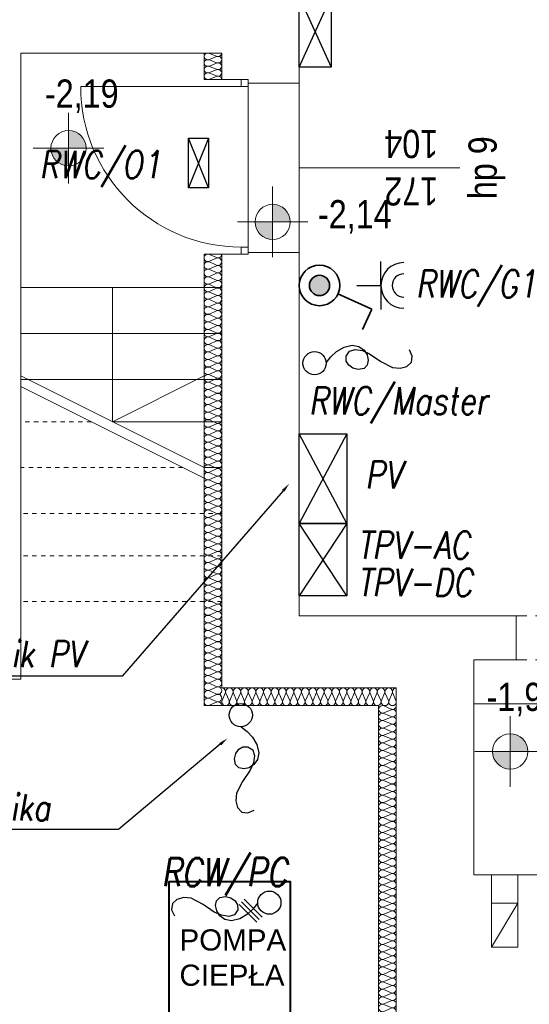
# Model space of a CAD drawing. Extents: x -631805 to -376315, y -40155 to 84873.
# Tile 193 of 256: x -523166 to -520276, y 28591 to 34174. Entities that reach past the tile are written whole.
import ezdxf
from ezdxf import colors
from ezdxf.entities.mleader import LeaderData, LeaderLine
from ezdxf.math import Vec2, Vec3

# ---------------------------------------------------------------- set-up
doc = ezdxf.new("R2010")
doc.units = 0
doc.header["$MEASUREMENT"] = 0
doc.linetypes.add('Hidden Line', pattern=[50, 25, -25])
doc.linetypes.add('Krawędzie ukryte', pattern=[150, 100, -50])
doc.layers.get('0').update_dxf_attribs({"color": 252})
for name, color, linetype in [('!OSWIETLENIE-LL', 1, 'Continuous'), ('#opisy', 7, 'Continuous'), ('#PODKŁAD', 252, 'Continuous'), ('#URZĄDZENIA', 7, 'Continuous'), ('Inwent Izolacje', 252, 'Continuous'), ('INWENT RZĘDNE', 252, 'Continuous')]:
    doc.layers.add(name, color=color, linetype=linetype)
for name, color, linetype, lineweight in [('$ IE GNIAZDA', 1, 'Continuous', 30), ('$ IE OŚWIETLENIE', 1, 'Continuous', 35), ('$ IE TABLICE ELEKTRYCZNE', 1, 'Continuous', 30), ('$ IE WYPUSTY', 1, 'Continuous', 30), ('$ IE_GNIAZDA', 1, 'Continuous', 30), ('$ IE_OPISY', 7, 'Continuous', 25), ('$ IE_WYPUSTY', 1, 'Continuous', 30), ('Inwent Izolacje_Nr_Pióra__2', 252, 'Continuous', 13), ('INWENT RZĘDNE_Nr_Pióra__21', 252, 'Continuous', 9), ('INWENT. DRZWI_Nr_Pióra__5', 252, 'Continuous', 13), ('INWENT. OKNA_Nr_Pióra__21', 252, 'Continuous', 9), ('INWENT. OKNA_Nr_Pióra__5', 252, 'Continuous', 13), ('INWENT.ŚCIANY_Nr_Pióra__1', 252, 'Continuous', 25), ('INWENT.ŚCIANY_Nr_Pióra__21', 252, 'Continuous', 9), ('INWENT.ŚCIANY_Nr_Pióra__3', 252, 'Continuous', 13), ('Istniejące kominy_Nr_Pióra__21', 252, 'Continuous', 9), ('Istniejące schody_Nr_Pióra__21', 252, 'Continuous', 9), ('Istniejące stropy_Nr_Pióra__5', 252, 'Continuous', 13)]:
    doc.layers.add(name, color=color, linetype=linetype, lineweight=lineweight)
doc.styles.add('GENERATED_STYLE_1', font='ARIALN.TTF')
doc.styles.add('GENERATED_STYLE_5', font='ARIALN.TTF')
doc.styles.add('ROMANS', font='romans.shx', dxfattribs={"width": 0.85})
doc.styles.get("Standard").update_dxf_attribs({"font": 'arial.ttf', "bigfont": 'BIGFONT.SHX'})

# ---------------------------------------------------------------- blocks, each defined once
blk = doc.blocks.new('Izolacja cieplna 14_222', base_point=(-521030.2, 30284.5))
at = {"layer": 'Inwent Izolacje_Nr_Pióra__2', "linetype": 'Continuous'}
for p, q in [((-521100.4, 30282.8), (-521060, 30265.2)), ((-521060, 30261.6), (-521100.4, 30244)), ((-521100.4, 30240.4), (-521060, 30222.8)), ((-521060, 30219.3), (-521100.4, 30201.7)), ((-521100.4, 30198.1), (-521060, 30180.5)), ((-521060, 30176.9), (-521100.4, 30159.3)), ((-521100.4, 30155.8), (-521060, 30138.2)), ((-521060, 30134.6), (-521100.4, 30117)), ((-521100.4, 30113.5), (-521060, 30095.9)), ((-521060, 30092.3), (-521100.4, 30074.7)), ((-521100.4, 30071.1), (-521060, 30053.5)), ((-521060, 30050), (-521100.4, 30032.4)), ((-521100.4, 30028.8), (-521060, 30011.2)), ((-521060, 30007.6), (-521100.4, 29990)), ((-521100.4, 29986.5), (-521060, 29968.9)), ((-521060, 29965.3), (-521100.4, 29947.7)), ((-521100.4, 29944.2), (-521060, 29926.5)), ((-521060, 29923), (-521100.4, 29905.4)), ((-521100.4, 29901.8), (-521060, 29884.2)), ((-521060, 29880.7), (-521100.4, 29863.1)), ((-521100.4, 29859.5), (-521060, 29841.9)), ((-521060, 29838.3), (-521100.4, 29820.7)), ((-521100.4, 29817.2), (-521060, 29799.6)), ((-521060, 29796), (-521100.4, 29778.4)), ((-521100.4, 29774.9), (-521060, 29757.2)), ((-521060, 29753.7), (-521100.4, 29736.1)), ((-521100.4, 29732.5), (-521060, 29714.9)), ((-521060, 29711.4), (-521100.4, 29693.8)), ((-521100.4, 29690.2), (-521060, 29672.6)), ((-521060, 29669), (-521100.4, 29651.4)), ((-521100.4, 29647.9), (-521060, 29630.3)), ((-521060, 29626.7), (-521100.4, 29609.1)), ((-521100.4, 29605.6), (-521060, 29587.9)), ((-521060, 29584.4), (-521100.4, 29566.8)), ((-521100.4, 29563.2), (-521060, 29545.6)), ((-521060, 29542.1), (-521100.4, 29524.5)), ((-521100.4, 29520.9), (-521060, 29503.3)), ((-521060, 29499.7), (-521100.4, 29482.1)), ((-521100.4, 29478.6), (-521060, 29461)), ((-521060, 29457.4), (-521100.4, 29439.8)), ((-521100.4, 29436.2), (-521060, 29418.6)), ((-521060, 29415.1), (-521100.4, 29397.5)), ((-521100.4, 29393.9), (-521060, 29376.3)), ((-521060, 29372.8), (-521100.4, 29355.2)), ((-521100.4, 29351.6), (-521060, 29334)), ((-521060, 29330.4), (-521100.4, 29312.8)), ((-521100.4, 29309.3), (-521060, 29291.7)), ((-521060, 29288.1), (-521100.4, 29270.5)), ((-521100.4, 29266.9), (-521060, 29249.3)), ((-521060, 29245.8), (-521100.4, 29228.2)), ((-521100.4, 29224.6), (-521060, 29207)), ((-521060, 29203.5), (-521100.4, 29185.9)), ((-521100.4, 29182.3), (-521060, 29164.7)), ((-521060, 29161.1), (-521100.4, 29143.5)), ((-521100.4, 29140), (-521060, 29122.4)), ((-521060, 29118.8), (-521100.4, 29101.2)), ((-521100.4, 29097.6), (-521060, 29080)), ((-521060, 29076.5), (-521100.4, 29058.9)), ((-521100.4, 29055.3), (-521060, 29037.7)), ((-521060, 29034.2), (-521100.4, 29016.5)), ((-521100.4, 29013), (-521060, 28995.4)), ((-521060, 28991.8), (-521100.4, 28974.2)), ((-521100.4, 28970.7), (-521060, 28953.1)), ((-521060, 28949.5), (-521100.4, 28931.9)), ((-521100.4, 28928.3), (-521060, 28910.7)), ((-521060, 28907.2), (-521100.4, 28889.6)), ((-521100.4, 28886), (-521060, 28868.4)), ((-521060, 28864.9), (-521100.4, 28847.2)), ((-521100.4, 28843.7), (-521060, 28826.1)), ((-521060, 28822.5), (-521100.4, 28804.9)), ((-521100.4, 28801.4), (-521060, 28783.8)), ((-521060, 28780.2), (-521100.4, 28762.6)), ((-521100.4, 28759), (-521060, 28741.4)), ((-521060, 28737.9), (-521100.4, 28720.3)), ((-521100.4, 28716.7), (-521060, 28699.1)), ((-521060, 28695.6), (-521100.4, 28677.9)), ((-521100.4, 28674.4), (-521060, 28656.8)), ((-521060, 28653.2), (-521100.4, 28635.6)), ((-521100.4, 28632.1), (-521060, 28614.5)), ((-521060, 28610.9), (-521100.4, 28593.3)), ((-521100.4, 28589.7), (-521060, 28572.1)), ((-521060, 28568.6), (-521100.4, 28551)), ((-521100.4, 28547.4), (-521060, 28529.8)), ((-521060, 28526.2), (-521100.4, 28508.6)), ((-521100.4, 28505.1), (-521060, 28487.5)), ((-521060, 28483.9), (-521100.4, 28466.3))]:
    blk.add_line(p, q, dxfattribs=at)
for centre, start_param, end_param in [((-521108.9, 30263.4), 1.158003, 5.125183), ((-521051.5, 30284.5), 4.299596, 6.283185), ((-521051.5, 30242.2), 4.299595, 8.266774), ((-521108.9, 30221.1), 1.158003, 5.125183), ((-521051.5, 30199.9), 4.299595, 8.266774), ((-521108.9, 30178.7), 1.158003, 5.125183), ((-521108.9, 30136.4), 1.158003, 5.125183), ((-521051.5, 30157.6), 4.299595, 8.266774), ((-521108.9, 30094.1), 1.158003, 5.125183), ((-521051.5, 30115.2), 4.299595, 8.266774), ((-521051.5, 30072.9), 4.299595, 8.266774), ((-521108.9, 30051.7), 1.158003, 5.125183), ((-521051.5, 30030.6), 4.299595, 8.266774), ((-521108.9, 30009.4), 1.158003, 5.125183), ((-521108.9, 29967.1), 1.158003, 5.125183), ((-521051.5, 29988.3), 4.299595, 8.266774), ((-521108.9, 29924.8), 1.158003, 5.125183), ((-521051.5, 29945.9), 4.299595, 8.266774), ((-521051.5, 29903.6), 4.299595, 8.266774), ((-521108.9, 29882.4), 1.158003, 5.125183), ((-521051.5, 29861.3), 4.299595, 8.266774), ((-521108.9, 29840.1), 1.158003, 5.125183), ((-521108.9, 29797.8), 1.158003, 5.125183), ((-521051.5, 29819), 4.299595, 8.266774), ((-521108.9, 29755.5), 1.158003, 5.125183), ((-521051.5, 29776.6), 4.299595, 8.266774), ((-521051.5, 29734.3), 4.299595, 8.266774), ((-521108.9, 29713.1), 1.158003, 5.125183), ((-521051.5, 29692), 4.299595, 8.266774), ((-521108.9, 29670.8), 1.158003, 5.125183), ((-521108.9, 29628.5), 1.158003, 5.125183), ((-521051.5, 29649.7), 4.299595, 8.266774), ((-521108.9, 29586.2), 1.158003, 5.125183), ((-521051.5, 29607.3), 4.299595, 8.266774), ((-521108.9, 29543.8), 1.158003, 5.125183), ((-521051.5, 29565), 4.299595, 8.266774), ((-521051.5, 29522.7), 4.299595, 8.266774), ((-521108.9, 29501.5), 1.158003, 5.125183), ((-521108.9, 29459.2), 1.158003, 5.125183), ((-521051.5, 29480.4), 4.299595, 8.266774), ((-521108.9, 29416.9), 1.158003, 5.125183), ((-521051.5, 29438), 4.299595, 8.266774), ((-521108.9, 29374.5), 1.158003, 5.125183), ((-521051.5, 29395.7), 4.299595, 8.266774), ((-521051.5, 29353.4), 4.299595, 8.266774), ((-521108.9, 29332.2), 1.158003, 5.125183), ((-521108.9, 29289.9), 1.158003, 5.125183), ((-521051.5, 29311.1), 4.299595, 8.266774), ((-521108.9, 29247.6), 1.158003, 5.125183), ((-521051.5, 29268.7), 4.299595, 8.266774), ((-521108.9, 29205.2), 1.158003, 5.125183), ((-521051.5, 29226.4), 4.299595, 8.266774), ((-521051.5, 29184.1), 4.299595, 8.266774), ((-521108.9, 29162.9), 1.158003, 5.125183), ((-521108.9, 29120.6), 1.158003, 5.125183), ((-521051.5, 29141.7), 4.299595, 8.266774), ((-521108.9, 29078.3), 1.158003, 5.125183), ((-521051.5, 29099.4), 4.299595, 8.266774), ((-521108.9, 29035.9), 1.158003, 5.125183), ((-521051.5, 29057.1), 4.299595, 8.266774), ((-521051.5, 29014.8), 4.299595, 8.266774), ((-521108.9, 28993.6), 1.158003, 5.125183), ((-521108.9, 28951.3), 1.158003, 5.125183), ((-521051.5, 28972.4), 4.299595, 8.266774), ((-521108.9, 28909), 1.158003, 5.125183), ((-521051.5, 28930.1), 4.299595, 8.266774), ((-521108.9, 28866.6), 1.158003, 5.125183), ((-521051.5, 28887.8), 4.299595, 8.266774), ((-521051.5, 28845.5), 4.299595, 8.266774), ((-521108.9, 28824.3), 1.158003, 5.125183), ((-521051.5, 28803.1), 4.299595, 8.266774), ((-521108.9, 28782), 1.158003, 5.125183), ((-521108.9, 28739.7), 1.158003, 5.125183), ((-521051.5, 28760.8), 4.299595, 8.266774), ((-521108.9, 28697.3), 1.158003, 5.125183), ((-521051.5, 28718.5), 4.299595, 8.266774), ((-521051.5, 28676.2), 4.299595, 8.266774), ((-521108.9, 28655), 1.158003, 5.125183), ((-521051.5, 28633.8), 4.299595, 8.266774), ((-521108.9, 28612.7), 1.158003, 5.125183), ((-521108.9, 28570.4), 1.158003, 5.125183), ((-521051.5, 28591.5), 4.299595, 8.266774), ((-521108.9, 28528), 1.158003, 5.125183), ((-521051.5, 28549.2), 4.299595, 8.266774), ((-521051.5, 28506.9), 4.299595, 8.266774), ((-521108.9, 28485.7), 1.158003, 5.125183), ((-521051.5, 28464.5), 0, 1.983589)]:
    blk.add_ellipse(centre, major_axis=(21.3, 0), ratio=0.995062, start_param=start_param, end_param=end_param, dxfattribs=at)
blk = doc.blocks.new('Izolacja cieplna 14_225', base_point=(-522020.2, 30384.5))
at = {"layer": 'Inwent Izolacje_Nr_Pióra__2', "linetype": 'Continuous'}
for p, q in [((-522018.4, 30314.3), (-522000.5, 30354.7)), ((-521996.9, 30354.7), (-521979, 30314.3)), ((-521975.3, 30314.3), (-521957.4, 30354.7)), ((-521953.8, 30354.7), (-521935.9, 30314.3)), ((-521932.3, 30314.3), (-521914.4, 30354.7)), ((-521910.8, 30354.7), (-521892.9, 30314.3)), ((-521889.2, 30314.3), (-521871.3, 30354.7)), ((-521867.7, 30354.7), (-521849.8, 30314.3)), ((-521846.2, 30314.3), (-521828.3, 30354.7)), ((-521824.7, 30354.7), (-521806.8, 30314.3)), ((-521803.2, 30314.3), (-521785.3, 30354.7)), ((-521781.6, 30354.7), (-521763.7, 30314.3)), ((-521760.1, 30314.3), (-521742.2, 30354.7)), ((-521738.6, 30354.7), (-521720.7, 30314.3)), ((-521717.1, 30314.3), (-521699.2, 30354.7)), ((-521695.6, 30354.7), (-521677.6, 30314.3)), ((-521674, 30314.3), (-521656.1, 30354.7)), ((-521652.5, 30354.7), (-521634.6, 30314.3)), ((-521631, 30314.3), (-521613.1, 30354.7)), ((-521609.5, 30354.7), (-521591.6, 30314.3)), ((-521587.9, 30314.3), (-521570, 30354.7)), ((-521566.4, 30354.7), (-521548.5, 30314.3)), ((-521544.9, 30314.3), (-521527, 30354.7)), ((-521523.4, 30354.7), (-521505.5, 30314.3)), ((-521501.9, 30314.3), (-521484, 30354.7)), ((-521480.3, 30354.7), (-521462.4, 30314.3)), ((-521458.8, 30314.3), (-521440.9, 30354.7)), ((-521437.3, 30354.7), (-521419.4, 30314.3)), ((-521415.8, 30314.3), (-521397.9, 30354.7)), ((-521394.2, 30354.7), (-521376.3, 30314.3)), ((-521372.7, 30314.3), (-521354.8, 30354.7)), ((-521351.2, 30354.7), (-521333.3, 30314.3)), ((-521329.7, 30314.3), (-521311.8, 30354.7)), ((-521308.2, 30354.7), (-521290.3, 30314.3)), ((-521286.6, 30314.3), (-521268.7, 30354.7)), ((-521265.1, 30354.7), (-521247.2, 30314.3)), ((-521243.6, 30314.3), (-521225.7, 30354.7)), ((-521222.1, 30354.7), (-521204.2, 30314.3)), ((-521200.6, 30314.3), (-521182.6, 30354.7)), ((-521179, 30354.7), (-521161.1, 30314.3)), ((-521157.5, 30314.3), (-521139.6, 30354.7)), ((-521136, 30354.7), (-521118.1, 30314.3)), ((-521114.5, 30314.3), (-521096.6, 30354.7)), ((-521092.9, 30354.7), (-521075, 30314.3)), ((-521071.4, 30314.3), (-521053.5, 30354.7)), ((-521049.9, 30354.7), (-521032, 30314.3))]:
    blk.add_line(p, q, dxfattribs=at)
for centre, start_param, end_param in [((-522020.2, 30363.3), 5.870392, 7.853982), ((-521977.1, 30363.3), 5.870392, 9.837571), ((-521934.1, 30363.3), 5.870392, 9.837571), ((-521891.1, 30363.3), 5.870392, 9.837571), ((-521848, 30363.3), 5.870392, 9.837571), ((-521805, 30363.3), 5.870392, 9.837571), ((-521761.9, 30363.3), 5.870392, 9.837571), ((-521718.9, 30363.3), 5.870392, 9.837571), ((-521675.8, 30363.3), 5.870392, 9.837571), ((-521632.8, 30363.3), 5.870392, 9.837571), ((-521589.8, 30363.3), 5.870392, 9.837571), ((-521546.7, 30363.3), 5.870392, 9.837571), ((-521503.7, 30363.3), 5.870392, 9.837571), ((-521460.6, 30363.3), 5.870392, 9.837571), ((-521417.6, 30363.3), 5.870392, 9.837571), ((-521374.5, 30363.3), 5.870392, 9.837571), ((-521331.5, 30363.3), 5.870392, 9.837571), ((-521288.4, 30363.3), 5.870392, 9.837571), ((-521245.4, 30363.3), 5.870392, 9.837571), ((-521202.4, 30363.3), 5.870392, 9.837571), ((-521159.3, 30363.3), 5.870392, 9.837571), ((-521116.3, 30363.3), 5.870392, 9.837571), ((-521073.2, 30363.3), 5.870392, 9.837571), ((-521030.2, 30363.3), 1.570796, 3.554385), ((-521998.7, 30305.8), 2.728799, 6.695979), ((-521955.6, 30305.8), 2.728799, 6.695979), ((-521912.6, 30305.8), 2.728799, 6.695979), ((-521869.5, 30305.8), 2.728799, 6.695979), ((-521826.5, 30305.8), 2.728799, 6.695979), ((-521783.4, 30305.8), 2.728799, 6.695979), ((-521740.4, 30305.8), 2.728799, 6.695979), ((-521697.4, 30305.8), 2.728799, 6.695979), ((-521654.3, 30305.8), 2.728799, 6.695979), ((-521611.3, 30305.8), 2.728799, 6.695979), ((-521568.2, 30305.8), 2.728799, 6.695979), ((-521525.2, 30305.8), 2.728799, 6.695979), ((-521482.1, 30305.8), 2.728799, 6.695979), ((-521439.1, 30305.8), 2.728799, 6.695979), ((-521396.1, 30305.8), 2.728799, 6.695979), ((-521353, 30305.8), 2.728799, 6.695979), ((-521310, 30305.8), 2.728799, 6.695979), ((-521266.9, 30305.8), 2.728799, 6.695979), ((-521223.9, 30305.8), 2.728799, 6.695979), ((-521180.8, 30305.8), 2.728799, 6.695979), ((-521137.8, 30305.8), 2.728799, 6.695979), ((-521094.8, 30305.8), 2.728799, 6.695979), ((-521051.7, 30305.8), 2.728799, 6.695979)]:
    blk.add_ellipse(centre, major_axis=(21.5, 0), ratio=0.988201, start_param=start_param, end_param=end_param, dxfattribs=at)
blk = doc.blocks.new('Izolacja cieplna 14_226', base_point=(-522020.2, 32844.5))
at = {"layer": 'Inwent Izolacje_Nr_Pióra__2', "linetype": 'Continuous'}
for p, q in [((-522090.4, 32842.7), (-522050, 32825)), ((-522050, 32821.4), (-522090.4, 32803.7)), ((-522090.4, 32800.1), (-522050, 32782.3)), ((-522050, 32778.7), (-522090.4, 32761)), ((-522090.4, 32757.4), (-522050, 32739.7)), ((-522050, 32736.1), (-522090.4, 32718.3)), ((-522090.4, 32714.7), (-522050, 32697)), ((-522050, 32693.4), (-522090.4, 32675.7)), ((-522090.4, 32672.1), (-522050, 32654.3)), ((-522050, 32650.7), (-522090.4, 32633)), ((-522090.4, 32629.4), (-522050, 32611.7)), ((-522050, 32608.1), (-522090.4, 32590.3)), ((-522090.4, 32586.7), (-522050, 32569)), ((-522050, 32565.4), (-522090.4, 32547.7)), ((-522090.4, 32544.1), (-522050, 32526.3)), ((-522050, 32522.7), (-522090.4, 32505)), ((-522090.4, 32501.4), (-522050, 32483.7)), ((-522050, 32480.1), (-522090.4, 32462.3)), ((-522090.4, 32458.7), (-522050, 32441)), ((-522050, 32437.4), (-522090.4, 32419.7)), ((-522090.4, 32416.1), (-522050, 32398.3)), ((-522050, 32394.7), (-522090.4, 32377)), ((-522090.4, 32373.4), (-522050, 32355.7)), ((-522050, 32352.1), (-522090.4, 32334.3)), ((-522090.4, 32330.7), (-522050, 32313)), ((-522050, 32309.4), (-522090.4, 32291.7)), ((-522090.4, 32288.1), (-522050, 32270.3)), ((-522050, 32266.7), (-522090.4, 32249)), ((-522090.4, 32245.4), (-522050, 32227.7)), ((-522050, 32224.1), (-522090.4, 32206.3)), ((-522090.4, 32202.7), (-522050, 32185)), ((-522050, 32181.4), (-522090.4, 32163.7)), ((-522090.4, 32160.1), (-522050, 32142.3)), ((-522050, 32138.7), (-522090.4, 32121)), ((-522090.4, 32117.4), (-522050, 32099.7)), ((-522050, 32096.1), (-522090.4, 32078.3)), ((-522090.4, 32074.7), (-522050, 32057)), ((-522050, 32053.4), (-522090.4, 32035.7)), ((-522090.4, 32032.1), (-522050, 32014.3)), ((-522050, 32010.7), (-522090.4, 31993)), ((-522090.4, 31989.4), (-522050, 31971.7)), ((-522050, 31968.1), (-522090.4, 31950.3)), ((-522090.4, 31946.7), (-522050, 31929)), ((-522050, 31925.4), (-522090.4, 31907.7)), ((-522090.4, 31904.1), (-522050, 31886.3)), ((-522050, 31882.7), (-522090.4, 31865)), ((-522090.4, 31861.4), (-522050, 31843.7)), ((-522050, 31840.1), (-522090.4, 31822.3)), ((-522090.4, 31818.7), (-522050, 31801)), ((-522050, 31797.4), (-522090.4, 31779.7)), ((-522090.4, 31776.1), (-522050, 31758.3)), ((-522050, 31754.7), (-522090.4, 31737)), ((-522090.4, 31733.4), (-522050, 31715.7)), ((-522050, 31712.1), (-522090.4, 31694.3)), ((-522090.4, 31690.7), (-522050, 31673)), ((-522050, 31669.4), (-522090.4, 31651.7)), ((-522090.4, 31648.1), (-522050, 31630.3)), ((-522050, 31626.7), (-522090.4, 31609)), ((-522090.4, 31605.4), (-522050, 31587.7)), ((-522050, 31584.1), (-522090.4, 31566.3)), ((-522090.4, 31562.7), (-522050, 31545)), ((-522050, 31541.4), (-522090.4, 31523.7)), ((-522090.4, 31520.1), (-522050, 31502.3)), ((-522050, 31498.7), (-522090.4, 31481)), ((-522090.4, 31477.4), (-522050, 31459.7)), ((-522050, 31456.1), (-522090.4, 31438.3)), ((-522090.4, 31434.7), (-522050, 31417)), ((-522050, 31413.4), (-522090.4, 31395.7)), ((-522090.4, 31392.1), (-522050, 31374.3)), ((-522050, 31370.7), (-522090.4, 31353)), ((-522090.4, 31349.4), (-522050, 31331.7)), ((-522050, 31328.1), (-522090.4, 31310.3)), ((-522090.4, 31306.7), (-522050, 31289)), ((-522050, 31285.4), (-522090.4, 31267.7)), ((-522090.4, 31264.1), (-522050, 31246.3)), ((-522050, 31242.7), (-522090.4, 31225)), ((-522090.4, 31221.4), (-522050, 31203.7)), ((-522050, 31200.1), (-522090.4, 31182.3)), ((-522090.4, 31178.7), (-522050, 31161)), ((-522050, 31157.4), (-522090.4, 31139.7)), ((-522090.4, 31136.1), (-522050, 31118.3)), ((-522050, 31114.7), (-522090.4, 31097)), ((-522090.4, 31093.4), (-522050, 31075.7)), ((-522050, 31072.1), (-522090.4, 31054.3)), ((-522090.4, 31050.7), (-522050, 31033)), ((-522050, 31029.4), (-522090.4, 31011.7)), ((-522090.4, 31008.1), (-522050, 30990.3)), ((-522050, 30986.7), (-522090.4, 30969)), ((-522090.4, 30965.4), (-522050, 30947.7)), ((-522050, 30944.1), (-522090.4, 30926.3)), ((-522090.4, 30922.7), (-522050, 30905)), ((-522050, 30901.4), (-522090.4, 30883.7)), ((-522090.4, 30880.1), (-522050, 30862.3)), ((-522050, 30858.7), (-522090.4, 30841)), ((-522090.4, 30837.4), (-522050, 30819.7)), ((-522050, 30816.1), (-522090.4, 30798.3)), ((-522090.4, 30794.7), (-522050, 30777)), ((-522050, 30773.4), (-522090.4, 30755.7)), ((-522090.4, 30752.1), (-522050, 30734.3)), ((-522050, 30730.7), (-522090.4, 30713)), ((-522090.4, 30709.4), (-522050, 30691.7)), ((-522050, 30688.1), (-522090.4, 30670.3)), ((-522090.4, 30666.7), (-522050, 30649)), ((-522050, 30645.4), (-522090.4, 30627.7)), ((-522090.4, 30624.1), (-522050, 30606.3)), ((-522050, 30602.7), (-522090.4, 30585)), ((-522090.4, 30581.4), (-522050, 30563.7)), ((-522050, 30560.1), (-522090.4, 30542.3)), ((-522090.4, 30538.7), (-522050, 30521)), ((-522050, 30517.4), (-522090.4, 30499.7)), ((-522090.4, 30496.1), (-522050, 30478.3)), ((-522050, 30474.7), (-522090.4, 30457)), ((-522090.4, 30453.4), (-522050, 30435.7)), ((-522050, 30432.1), (-522090.4, 30414.3)), ((-522090.4, 30410.7), (-522050, 30393)), ((-522050, 30389.4), (-522090.4, 30371.7)), ((-522090.4, 30368.1), (-522050, 30350.3)), ((-522050, 30346.7), (-522090.4, 30329)), ((-522090.4, 30325.4), (-522050, 30307.7)), ((-522050, 30304.1), (-522090.4, 30286.3))]:
    blk.add_line(p, q, dxfattribs=at)
for centre, start_param, end_param in [((-522098.9, 32823.2), 2.728799, 6.695979), ((-522041.5, 32844.5), 5.870392, 7.853982), ((-522098.9, 32780.5), 2.728799, 6.695979), ((-522041.5, 32801.9), 5.870392, 9.837571), ((-522041.5, 32759.2), 5.870392, 9.837571), ((-522098.9, 32737.9), 2.728799, 6.695979), ((-522098.9, 32695.2), 2.728799, 6.695979), ((-522041.5, 32716.5), 5.870392, 9.837571), ((-522098.9, 32652.5), 2.728799, 6.695979), ((-522041.5, 32673.9), 5.870392, 9.837571), ((-522098.9, 32609.9), 2.728799, 6.695979), ((-522041.5, 32631.2), 5.870392, 9.837571), ((-522041.5, 32588.5), 5.870392, 9.837571), ((-522098.9, 32567.2), 2.728799, 6.695979), ((-522098.9, 32524.5), 2.728799, 6.695979), ((-522041.5, 32545.9), 5.870392, 9.837571), ((-522098.9, 32481.9), 2.728799, 6.695979), ((-522041.5, 32503.2), 5.870392, 9.837571), ((-522098.9, 32439.2), 2.728799, 6.695979), ((-522041.5, 32460.5), 5.870392, 9.837571), ((-522041.5, 32417.9), 5.870392, 9.837571), ((-522098.9, 32396.5), 2.728799, 6.695979), ((-522041.5, 32375.2), 5.870392, 9.837571), ((-522098.9, 32353.9), 2.728799, 6.695979), ((-522098.9, 32311.2), 2.728799, 6.695979), ((-522041.5, 32332.5), 5.870392, 9.837571), ((-522098.9, 32268.5), 2.728799, 6.695979), ((-522041.5, 32289.9), 5.870392, 9.837571), ((-522041.5, 32247.2), 5.870392, 9.837571), ((-522098.9, 32225.9), 2.728799, 6.695979), ((-522041.5, 32204.5), 5.870392, 9.837571), ((-522098.9, 32183.2), 2.728799, 6.695979), ((-522098.9, 32140.5), 2.728799, 6.695979), ((-522041.5, 32161.9), 5.870392, 9.837571), ((-522098.9, 32097.9), 2.728799, 6.695979), ((-522041.5, 32119.2), 5.870392, 9.837571), ((-522098.9, 32055.2), 2.728799, 6.695979), ((-522041.5, 32076.5), 5.870392, 9.837571), ((-522041.5, 32033.9), 5.870392, 9.837571), ((-522098.9, 32012.5), 2.728799, 6.695979), ((-522098.9, 31969.9), 2.728799, 6.695979), ((-522041.5, 31991.2), 5.870392, 9.837571), ((-522098.9, 31927.2), 2.728799, 6.695979), ((-522041.5, 31948.5), 5.870392, 9.837571), ((-522098.9, 31884.5), 2.728799, 6.695979), ((-522041.5, 31905.9), 5.870392, 9.837571), ((-522041.5, 31863.2), 5.870392, 9.837571), ((-522098.9, 31841.9), 2.728799, 6.695979), ((-522098.9, 31799.2), 2.728799, 6.695979), ((-522041.5, 31820.5), 5.870392, 9.837571), ((-522098.9, 31756.5), 2.728799, 6.695979), ((-522041.5, 31777.9), 5.870392, 9.837571), ((-522098.9, 31713.9), 2.728799, 6.695979), ((-522041.5, 31735.2), 5.870392, 9.837571), ((-522041.5, 31692.5), 5.870392, 9.837571), ((-522098.9, 31671.2), 2.728799, 6.695979), ((-522041.5, 31649.9), 5.870392, 9.837571), ((-522098.9, 31628.5), 2.728799, 6.695979), ((-522098.9, 31585.9), 2.728799, 6.695979), ((-522041.5, 31607.2), 5.870392, 9.837571), ((-522098.9, 31543.2), 2.728799, 6.695979), ((-522041.5, 31564.5), 5.870392, 9.837571), ((-522041.5, 31521.9), 5.870392, 9.837571), ((-522098.9, 31500.5), 2.728799, 6.695979), ((-522041.5, 31479.2), 5.870392, 9.837571), ((-522098.9, 31457.9), 2.728799, 6.695979), ((-522098.9, 31415.2), 2.728799, 6.695979), ((-522041.5, 31436.5), 5.870392, 9.837571), ((-522098.9, 31372.5), 2.728799, 6.695979), ((-522041.5, 31393.9), 5.870392, 9.837571), ((-522098.9, 31329.9), 2.728799, 6.695979), ((-522041.5, 31351.2), 5.870392, 9.837571), ((-522041.5, 31308.5), 5.870392, 9.837571), ((-522098.9, 31287.2), 2.728799, 6.695979), ((-522098.9, 31244.5), 2.728799, 6.695979), ((-522041.5, 31265.9), 5.870392, 9.837571), ((-522098.9, 31201.9), 2.728799, 6.695979), ((-522041.5, 31223.2), 5.870392, 9.837571), ((-522098.9, 31159.2), 2.728799, 6.695979), ((-522041.5, 31180.5), 5.870392, 9.837571), ((-522041.5, 31137.9), 5.870392, 9.837571), ((-522098.9, 31116.5), 2.728799, 6.695979), ((-522098.9, 31073.9), 2.728799, 6.695979), ((-522041.5, 31095.2), 5.870392, 9.837571), ((-522098.9, 31031.2), 2.728799, 6.695979), ((-522041.5, 31052.5), 5.870392, 9.837571), ((-522098.9, 30988.5), 2.728799, 6.695979), ((-522041.5, 31009.9), 5.870392, 9.837571), ((-522041.5, 30967.2), 5.870392, 9.837571), ((-522098.9, 30945.9), 2.728799, 6.695979), ((-522041.5, 30924.5), 5.870392, 9.837571), ((-522098.9, 30903.2), 2.728799, 6.695979), ((-522098.9, 30860.5), 2.728799, 6.695979), ((-522041.5, 30881.9), 5.870392, 9.837571), ((-522098.9, 30817.9), 2.728799, 6.695979), ((-522041.5, 30839.2), 5.870392, 9.837571), ((-522041.5, 30796.5), 5.870392, 9.837571), ((-522098.9, 30775.2), 2.728799, 6.695979), ((-522041.5, 30753.9), 5.870392, 9.837571), ((-522098.9, 30732.5), 2.728799, 6.695979), ((-522098.9, 30689.9), 2.728799, 6.695979), ((-522041.5, 30711.2), 5.870392, 9.837571), ((-522098.9, 30647.2), 2.728799, 6.695979), ((-522041.5, 30668.5), 5.870392, 9.837571), ((-522041.5, 30625.9), 5.870392, 9.837571), ((-522098.9, 30604.5), 2.728799, 6.695979), ((-522041.5, 30583.2), 5.870392, 9.837571), ((-522098.9, 30561.9), 2.728799, 6.695979), ((-522098.9, 30519.2), 2.728799, 6.695979), ((-522041.5, 30540.5), 5.870392, 9.837571), ((-522098.9, 30476.5), 2.728799, 6.695979), ((-522041.5, 30497.9), 5.870392, 9.837571), ((-522098.9, 30433.9), 2.728799, 6.695979), ((-522041.5, 30455.2), 5.870392, 9.837571), ((-522041.5, 30412.5), 5.870392, 9.837571), ((-522098.9, 30391.2), 2.728799, 6.695979), ((-522098.9, 30348.5), 2.728799, 6.695979), ((-522041.5, 30369.9), 5.870392, 9.837571), ((-522098.9, 30305.9), 2.728799, 6.695979), ((-522041.5, 30327.2), 5.870392, 9.837571), ((-522041.5, 30284.5), 1.570796, 3.554385)]:
    blk.add_ellipse(centre, major_axis=(0, -21.3), ratio=0.996929, start_param=start_param, end_param=end_param, dxfattribs=at)
blk = doc.blocks.new('Izolacja cieplna 14_227', base_point=(-522020.2, 33984.5))
at = {"layer": 'Inwent Izolacje_Nr_Pióra__2', "linetype": 'Continuous'}
for p, q in [((-522090.4, 33983), (-522050, 33967.4)), ((-522050, 33964.2), (-522090.4, 33948.6)), ((-522090.4, 33945.5), (-522050, 33929.9)), ((-522050, 33926.7), (-522090.4, 33911.1)), ((-522090.4, 33908), (-522050, 33892.4)), ((-522050, 33889.2), (-522090.4, 33873.6)), ((-522090.4, 33870.5), (-522050, 33854.9)), ((-522050, 33851.7), (-522090.4, 33836.1))]:
    blk.add_line(p, q, dxfattribs=at)
for centre, start_param, end_param in [((-522098.9, 33965.8), 1.158003, 5.125183), ((-522098.9, 33928.3), 1.158003, 5.125183), ((-522041.5, 33984.5), 4.299596, 6.283185), ((-522041.5, 33947), 4.299595, 8.266774), ((-522098.9, 33890.8), 1.158003, 5.125183), ((-522041.5, 33909.5), 4.299595, 8.266774), ((-522041.5, 33872), 4.299595, 8.266774), ((-522098.9, 33853.3), 1.158003, 5.125183), ((-522041.5, 33834.5), 0, 1.983589)]:
    blk.add_ellipse(centre, major_axis=(21.3, 0), ratio=0.881614, start_param=start_param, end_param=end_param, dxfattribs=at)
blk = doc.blocks.new('Koty wysokościowe_114', base_point=(-522889, 33445))
at = {"layer": 'INWENT RZĘDNE_Nr_Pióra__21', "linetype": 'Continuous'}
for points in [[(-522889, 33445), (-522789, 33445), (-522796.6, 33483.3), (-522818.3, 33515.7), (-522850.7, 33537.4), (-522889, 33545)], [(-522889, 33445), (-522989, 33445), (-522981.4, 33406.7), (-522959.7, 33374.3), (-522927.2, 33352.6), (-522889, 33345)]]:
    blk.add_hatch(color=256, dxfattribs=at).paths.add_polyline_path(points, flags=0)
for p, q in [((-522889, 33245), (-522889, 33645)), ((-523089, 33445), (-522689, 33445))]:
    blk.add_line(p, q, dxfattribs=at)
blk.add_circle((-522889, 33445), 100, dxfattribs=at)
at = {"layer": 'INWENT RZĘDNE_Nr_Pióra__21', "insert": (-523022.9, 33645), "char_height": 160, "attachment_point": 7, "style": 'GENERATED_STYLE_1'}
blk.add_mtext('{-2,19}', dxfattribs=at)
blk = doc.blocks.new('Koty wysokościowe_115', base_point=(-520384, 30024.6))
at = {"layer": 'INWENT RZĘDNE_Nr_Pióra__21', "linetype": 'Continuous'}
for points in [[(-520384, 30024.6), (-520284, 30024.6), (-520291.6, 30062.9), (-520313.3, 30095.3), (-520345.8, 30117), (-520384, 30124.6)], [(-520384, 30024.6), (-520484, 30024.6), (-520476.4, 29986.3), (-520454.7, 29953.9), (-520422.3, 29932.2), (-520384, 29924.6)]]:
    blk.add_hatch(color=256, dxfattribs=at).paths.add_polyline_path(points, flags=0)
for p, q in [((-520384, 29824.6), (-520384, 30224.6)), ((-520584, 30024.6), (-520184, 30024.6))]:
    blk.add_line(p, q, dxfattribs=at)
blk.add_circle((-520384, 30024.6), 100, dxfattribs=at)
at = {"layer": 'INWENT RZĘDNE_Nr_Pióra__21', "insert": (-520517.9, 30224.6), "char_height": 160, "attachment_point": 7, "style": 'GENERATED_STYLE_1'}
blk.add_mtext('{-1,99}', dxfattribs=at)
blk = doc.blocks.new('Koty wysokościowe_116', base_point=(-521731.4, 33027.1))
at = {"layer": 'INWENT RZĘDNE_Nr_Pióra__21', "linetype": 'Continuous'}
for points in [[(-521731.4, 33027.1), (-521631.4, 33027.1), (-521639, 33065.3), (-521660.7, 33097.8), (-521693.1, 33119.4), (-521731.4, 33127.1)], [(-521731.4, 33027.1), (-521831.4, 33027.1), (-521823.8, 32988.8), (-521802.1, 32956.3), (-521769.7, 32934.7), (-521731.4, 32927.1)]]:
    blk.add_hatch(color=256, dxfattribs=at).paths.add_polyline_path(points, flags=0)
for p, q in [((-521731.4, 32827.1), (-521731.4, 33227.1)), ((-521931.4, 33027.1), (-521531.4, 33027.1))]:
    blk.add_line(p, q, dxfattribs=at)
blk.add_circle((-521731.4, 33027.1), 100, dxfattribs=at)
at = {"layer": 'INWENT RZĘDNE_Nr_Pióra__21', "insert": (-521474.2, 32961.1), "char_height": 160, "attachment_point": 7, "style": 'GENERATED_STYLE_1'}
blk.add_mtext('{-2,14}', dxfattribs=at)
blk = doc.blocks.new('PIWNICA')
at = {"layer": 'INWENT. DRZWI_Nr_Pióra__5', "color": 252, "linetype": 'Continuous', "lineweight": 15}
for p, q in [((-521910.2, 33834.5), (-521910.2, 33794.5)), ((-521910.2, 33834.5), (-521870.2, 33834.5)), ((-521870.2, 33794.5), (-521870.2, 33834.5)), ((-521910.2, 33794.5), (-522820.2, 33794.5)), ((-521910.2, 33794.5), (-521870.2, 33794.5)), ((-521910.2, 32844.5), (-521910.2, 32884.5)), ((-521910.2, 32884.5), (-521870.2, 32884.5)), ((-521870.2, 32884.5), (-521870.2, 32844.5)), ((-521910.2, 32844.5), (-521870.2, 32844.5))]:
    blk.add_line(p, q, dxfattribs=at)
blk.add_arc((-521910.2, 33794.5), 910, 180, 270, dxfattribs=at)
at = {"layer": 'INWENT. OKNA_Nr_Pióra__5', "color": 252, "linetype": 'Continuous', "lineweight": 15}
blk.add_line((-521580.2, 33334.5), (-520670.2, 33334.5), dxfattribs=at)
at = {"layer": 'INWENT.ŚCIANY_Nr_Pióra__1', "color": 252, "linetype": 'Continuous', "lineweight": 15}
for p, q in [((-521580.2, 33814.5), (-521580.2, 34794.5)), ((-522020.2, 33984.5), (-523160.2, 33984.5)), ((-523160.2, 30434.5), (-523160.2, 33984.5)), ((-522020.2, 33984.5), (-522020.2, 33834.5)), ((-522020.2, 33834.5), (-521870.2, 33834.5)), ((-521870.2, 33814.5), (-521870.2, 33834.5)), ((-521870.2, 33814.5), (-521580.2, 33814.5)), ((-522020.2, 30384.5), (-522020.2, 32844.5)), ((-522020.2, 32844.5), (-521870.2, 32844.5)), ((-521870.2, 32854.5), (-521580.2, 32854.5)), ((-521870.2, 32844.5), (-521870.2, 32854.5)), ((-521580.2, 32854.5), (-521580.2, 30794.5)), ((-520350.2, 30794.5), (-521580.2, 30794.5)), ((-520350.2, 30794.5), (-520350.2, 30544.5)), ((-520350.2, 30544.5), (-520590.2, 30544.5)), ((-520590.2, 29324.5), (-520590.2, 30544.5)), ((-523400.2, 30434.5), (-523160.2, 30434.5)), ((-521030.2, 30384.5), (-522020.2, 30384.5)), ((-521030.2, 28464.5), (-521030.2, 30384.5)), ((-519820.2, 29324.5), (-520590.2, 29324.5))]:
    blk.add_line(p, q, dxfattribs=at)
at = {"layer": 'INWENT.ŚCIANY_Nr_Pióra__21', "color": 252, "linetype": 'Continuous', "lineweight": 15}
for p, q in [((-521870.2, 32854.5), (-521870.2, 33814.5)), ((-521580.2, 33814.5), (-521580.2, 32854.5)), ((-520590.2, 30294.5), (-519350.2, 30294.5))]:
    blk.add_line(p, q, dxfattribs=at)
at = {"layer": 'INWENT.ŚCIANY_Nr_Pióra__3', "color": 252, "linetype": 'Continuous', "lineweight": 15}
for p, q in [((-522120.2, 33984.5), (-522120.2, 33834.5)), ((-522120.2, 33834.5), (-522020.2, 33834.5)), ((-522120.2, 32844.5), (-522020.2, 32844.5)), ((-522120.2, 32844.5), (-522120.2, 30284.5)), ((-522120.2, 30284.5), (-521130.2, 30284.5)), ((-521130.2, 30284.5), (-521130.2, 28364.5))]:
    blk.add_line(p, q, dxfattribs=at)
at = {"layer": 'Istniejące kominy_Nr_Pióra__21', "color": 252, "linetype": 'Continuous', "lineweight": 15}
for p, q in [((-520490.2, 28914.5), (-520490.2, 29324.5)), ((-520340.2, 29324.5), (-520340.2, 28914.5)), ((-520490.2, 29164.5), (-520340.2, 29164.5)), ((-520490.2, 28914.5), (-520340.2, 29164.5)), ((-520340.2, 28914.5), (-520490.2, 28914.5))]:
    blk.add_line(p, q, dxfattribs=at)
at = {"layer": 'Istniejące schody_Nr_Pióra__21', "color": 252, "linetype": 'Continuous', "lineweight": 15}
for p, q in [((-522020.2, 32654.5), (-523160.2, 32654.5)), ((-522640.2, 32654.5), (-522640.2, 31894.5)), ((-522020.2, 32394.5), (-523160.2, 32394.5)), ((-522120.2, 31634.5), (-523160.2, 32154.5)), ((-522020.2, 32134.5), (-523160.2, 32134.5)), ((-522640.2, 31894.5), (-522120.2, 32154.5)), ((-522120.2, 31574.5), (-523160.2, 32094.5)), ((-522020.2, 31894.5), (-522640.2, 31894.5)), ((-522020.2, 31634.5), (-522120.2, 31634.5))]:
    blk.add_line(p, q, dxfattribs=at)
at = {"layer": 'Istniejące schody_Nr_Pióra__21', "color": 252, "linetype": 'Hidden Line', "lineweight": 15}
for p, q in [((-522760.2, 31894.5), (-523160.2, 31894.5)), ((-522240.2, 31634.5), (-523160.2, 31634.5)), ((-522020.2, 31374.5), (-523160.2, 31374.5)), ((-522020.2, 31134.5), (-523160.2, 31134.5)), ((-522020.2, 30874.5), (-523160.2, 30874.5))]:
    blk.add_line(p, q, dxfattribs=at)
at = {"layer": 'Istniejące stropy_Nr_Pióra__5', "color": 252, "linetype": 'Krawędzie ukryte', "lineweight": 15}
for p, q in [((-518190.2, 30794.5), (-520350.2, 30794.5)), ((-518190.2, 30544.5), (-520350.2, 30544.5))]:
    blk.add_line(p, q, dxfattribs=at)
at = {"layer": 'Inwent Izolacje', "color": 252, "linetype": 'Continuous', "lineweight": 15}
for name, p in [('Izolacja cieplna 14_227', (-522020.2, 33984.5)), ('Izolacja cieplna 14_226', (-522020.2, 32844.5)), ('Izolacja cieplna 14_225', (-522020.2, 30384.5)), ('Izolacja cieplna 14_222', (-521030.2, 30284.5))]:
    blk.add_blockref(name, p, dxfattribs=at)
at = {"layer": 'INWENT RZĘDNE', "color": 252, "lineweight": 15}
for name, p in [('Koty wysokościowe_114', (-522889, 33445)), ('Koty wysokościowe_116', (-521731.4, 33027.1)), ('Koty wysokościowe_115', (-520384, 30024.6))]:
    blk.add_blockref(name, p, dxfattribs=at)
at = {"layer": 'INWENT. OKNA_Nr_Pióra__21', "color": 252, "linetype": 'Continuous', "lineweight": 15, "insert": (-520945.2, 33120.4), "char_height": 160, "width": 709.227, "attachment_point": 2, "rotation": 180, "line_spacing_factor": 1.007581, "style": 'GENERATED_STYLE_5'}
blk.add_mtext('{172\\P104}', dxfattribs=at)
at = {"layer": 'INWENT. OKNA_Nr_Pióra__21', "color": 252, "linetype": 'Continuous', "lineweight": 15, "insert": (-520620.8, 33334.5), "char_height": 160, "attachment_point": 2, "rotation": 90, "style": 'GENERATED_STYLE_5'}
blk.add_mtext('{hp 9}', dxfattribs=at)
blk = doc.blocks.new('A$C685E6CD2')
at = {"color": 0, "lineweight": 40}
blk.add_lwpolyline([(-500, 70), (-500, 920), (-1190, 920), (-1190, 70)], close=True, dxfattribs=at)
blk = doc.blocks.new('ZAPAS KABLA')
at = {"layer": '$ IE WYPUSTY', "linetype": 'ByBlock'}
blk.add_lwpolyline([(0, -0.0716), (0.017, -0.0856), (0.0315, -0.1019), (0.0437, -0.1235), (0.0486, -0.147), (0.0444, -0.1659), (0.0339, -0.1799), (0.0197, -0.1885), (0.0045, -0.1914), (-0.009, -0.1882), (-0.0183, -0.1786), (-0.0206, -0.1621), (-0.0164, -0.1472), (-0.0079, -0.1355), (0.0038, -0.1288), (0.018, -0.1287), (0.0319, -0.1383), (0.0359, -0.155), (0.0323, -0.1752), (0.0231, -0.1955), (0.0003, -0.2267), (-0.018, -0.2597), (-0.0204, -0.2812), (-0.0157, -0.3004), (-0.0044, -0.3134), (0.0129, -0.3163), (0.0308, -0.3086)], dxfattribs=at)
blk.add_circle((0, -0.0387), 0.0329, dxfattribs=at)
blk = doc.blocks.new('łacznik 1b IP44')
at = {"layer": '$ IE OŚWIETLENIE'}
h = blk.add_hatch(color=1, dxfattribs=at)
edge = h.paths.add_edge_path()
edge.add_arc((735.5883, 199.3657), 0.0575, 0, 360)
at = {"layer": '$ IE OŚWIETLENIE', "color": 1}
for q in [(735.6361, 199.4703), (735.8382, 199.6095)]:
    blk.add_line((735.7235, 199.6619), q, dxfattribs=at)
for radius in [0.115, 0.0575]:
    blk.add_circle((735.5883, 199.3657), radius, dxfattribs=at)
blk = doc.blocks.new('gniazdo IP44')
at = {"layer": '$ IE GNIAZDA', "lineweight": 30}
for p, q in [((66938.53, -127461.53), (66924.85, -127461.53)), ((66938.53, -127475.21), (66938.53, -127461.53)), ((66938.53, -127461.53), (66952.21, -127461.53))]:
    blk.add_line(p, q, dxfattribs=at)
for radius in [12.96, 6.57]:
    blk.add_arc((66938.53, -127448.57), radius, 180, 0, dxfattribs=at)

msp = doc.modelspace()

# ---------------------------------------------------------------- block references
at = {"layer": '#PODKŁAD'}
msp.add_blockref('PIWNICA', (0, 0), dxfattribs=at)

# ---------------------------------------------------------------- next in the draw order: linework, layer by layer
at = {"layer": '!OSWIETLENIE-LL'}
msp.add_lwpolyline([(-522208.1, 33220.1), (-522208.1, 33502.9), (-522094.8, 33502.9), (-522094.8, 33220.1)], close=True, dxfattribs=at)
for points in [[(-522094.8, 33502.9), (-522208.1, 33220.1)], [(-522094.8, 33220.1), (-522208.1, 33502.9)]]:
    msp.add_lwpolyline(points, dxfattribs=at)
at = {"layer": '$ IE TABLICE ELEKTRYCZNE', "color": 1, "linetype": 'Continuous', "lineweight": 30}
for p, q in [((-521580.2, 31316.4), (-521580.2, 31825.6)), ((-521580.2, 31825.6), (-521310.2, 31825.6)), ((-521310.2, 31825.6), (-521580.2, 31316.4)), ((-521310.2, 31316.4), (-521580.2, 31825.6)), ((-521310.2, 31825.6), (-521310.2, 31316.4)), ((-521310.2, 31316.4), (-521580.2, 31316.4)), ((-521580.2, 30906.4), (-521580.2, 31316.4)), ((-521580.2, 31316.4), (-521310.2, 31316.4)), ((-521310.2, 31316.4), (-521580.2, 30906.4)), ((-521310.2, 30906.4), (-521580.2, 31316.4)), ((-521310.2, 31316.4), (-521310.2, 30906.4)), ((-521310.2, 30906.4), (-521580.2, 30906.4))]:
    msp.add_line(p, q, dxfattribs=at)
at = {"layer": '$ IE TABLICE ELEKTRYCZNE'}
msp.add_lwpolyline([(-521580.2, 33904.5), (-521580.2, 34304.5), (-521400.2, 34304.5), (-521400.2, 33904.5)], close=True, dxfattribs=at)
for points in [[(-521580.2, 33904.5), (-521400.2, 34304.5)], [(-521580.2, 34304.5), (-521400.2, 33904.5)]]:
    msp.add_lwpolyline(points, dxfattribs=at)
at = {"layer": '$ IE_WYPUSTY', "color": 7}
for points in [[(-521921.2, 29157.5), (-521820.5, 29056.8)], [(-521908.8, 29172.5), (-521808.1, 29071.8)], [(-521892.2, 29186.6), (-521791.5, 29085.9)]]:
    msp.add_lwpolyline(points, dxfattribs=at)

# ---------------------------------------------------------------- next in the draw order: block references
at = {"layer": '#URZĄDZENIA', "color": 8}
msp.add_blockref('A$C685E6CD2', (-521130.2, 28364.5), dxfattribs=at)
at = {"layer": '$ IE OŚWIETLENIE', "color": 7, "xscale": 1000, "yscale": 1000, "zscale": 1000, "rotation": 270}
msp.add_blockref('łacznik 1b IP44', (-720831.3, 768255.2), dxfattribs=at)
at = {"layer": '$ IE_GNIAZDA', "color": 7, "lineweight": 30, "xscale": 10, "yscale": 10, "zscale": 10, "rotation": 270}
msp.add_blockref('gniazdo IP44', (753497.9, 702052.1), dxfattribs=at)
at = {"layer": '$ IE_WYPUSTY', "xscale": 1999.99999999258, "yscale": 1999.99999999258, "zscale": 1999.99999999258}
for p, rotation in [((-521571.2, 32223.8), 91.46417585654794), ((-521914.3, 30308.1), 1.464175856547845), ((-521672.9, 29169.5), 271.464175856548)]:
    msp.add_blockref('ZAPAS KABLA', p, dxfattribs=dict(at, rotation=rotation))

# ---------------------------------------------------------------- next in the draw order: texts
at = {"layer": '#opisy', "color": 8, "insert": (-522260, 29016.1), "char_height": 120, "width": 1720, "attachment_point": 1}
msp.add_mtext('POMPA \\PCIEPŁA\\W0.8;\\P', dxfattribs=at)
at = {"layer": '$ IE_OPISY', "color": 7, "lineweight": 30, "style": 'ROMANS', "oblique": 10, "width": 0.8}
for s, p in [('RWC/O1', (-523054.8, 33275.2)), ('RWC/G1', (-520920.7, 32597.9)), ('RWC/Master', (-521527.4, 31936))]:
    msp.add_text(s, height=155, dxfattribs=at).set_placement(p)
for s, height, p in [('PV', 155, (-521208, 31515.7)), ('TPV-AC', 155, (-521251.6, 31117.1)), ('TPV-DC', 155, (-521251.6, 30904.4)), ('RCW/PC', 160, (-522362.1, 29260.4))]:
    msp.add_text(s, height=height, rotation=0.0202, dxfattribs=at).set_placement(p)

# ---------------------------------------------------------------- next in the draw order: leaders
at = {"layer": '$ IE_OPISY', "color": 7, "lineweight": 30}
ml = msp.add_multileader_mtext('Standard', dxfattribs=at)
ml.set_content('{\\Q10;\\W0.8;proj. falownik PV}', color=7, style='ROMANS')
ml.set_leader_properties()
ml.build(insert=Vec2(0, 0))
ml.multileader.update_dxf_attribs({"text_left_attachment_type": 6, "text_right_attachment_type": 6, "dogleg_length": 0.27, "arrow_head_size": 52.5})
ctx = ml.context
ctx.base_point, ctx.char_height, ctx.arrow_head_size, ctx.landing_gap_size, ctx.plane_origin = Vec3(-524170.9, 30452.5), 150, 52.5, 0.675, Vec3(-547807.7, 34789.9)
ctx.left_attachment, ctx.right_attachment = 6, 6
notes = []
notes.append((ctx, [(0, (1, 1, 0), (-522585.4, 30452.5), (-1, 0), 0.27, [(0, [(-521637.6, 31542.1)], 0, [])])]))
ctx.mtext.insert, ctx.mtext.width, ctx.mtext.defined_height, ctx.mtext.flow_direction = Vec3(-524170.2, 30652.5), 4429.801, 382.9, 5
ml = msp.add_multileader_mtext('Standard', dxfattribs=at)
ml.set_content('\\Q10;\\W0.8;wypust 2x1mm2 dla zew. czujnika \\Ptemp. pompy ciepła ', color=7, style='ROMANS')
ml.set_leader_properties()
ml.build(insert=Vec2(0, 0))
ml.multileader.update_dxf_attribs({"text_left_attachment_type": 6, "text_right_attachment_type": 6, "dogleg_length": 0.27, "arrow_head_size": 52.5})
ctx = ml.context
ctx.base_point, ctx.char_height, ctx.arrow_head_size, ctx.landing_gap_size, ctx.plane_origin = Vec3(-525802.5, 29582.4), 150, 52.5, 0.675, Vec3(-546814.5, 32413.1)
ctx.left_attachment, ctx.right_attachment = 6, 6
notes.append((ctx, [(0, (1, 1, 0), (-522606.6, 29582.4), (-1, 0), 0.27, [(0, [(-521988.5, 30098.9)], 0, [])])]))
ctx.mtext.insert, ctx.mtext.rotation, ctx.mtext.width, ctx.mtext.defined_height, ctx.mtext.flow_direction = Vec3(-525801.8, 29782.4), 6.283185, 4429.801, 382.9, 5
for ctx, leaders in notes:
    for number, flags, end, landing, length, lines in leaders:
        leader = LeaderData()
        leader.index, (leader.has_last_leader_line, leader.has_dogleg_vector, leader.attachment_direction) = number, flags
        leader.last_leader_point, leader.dogleg_vector, leader.dogleg_length = Vec3(end), Vec3(landing), length
        for number, points, colour, breaks in lines:
            line = LeaderLine()
            line.index, line.vertices, line.color, line.breaks = number, Vec3.list(points), colors.encode_raw_color(colour), breaks
            leader.lines.append(line)
        ctx.leaders.append(leader)

doc.saveas('drawing.dxf')
